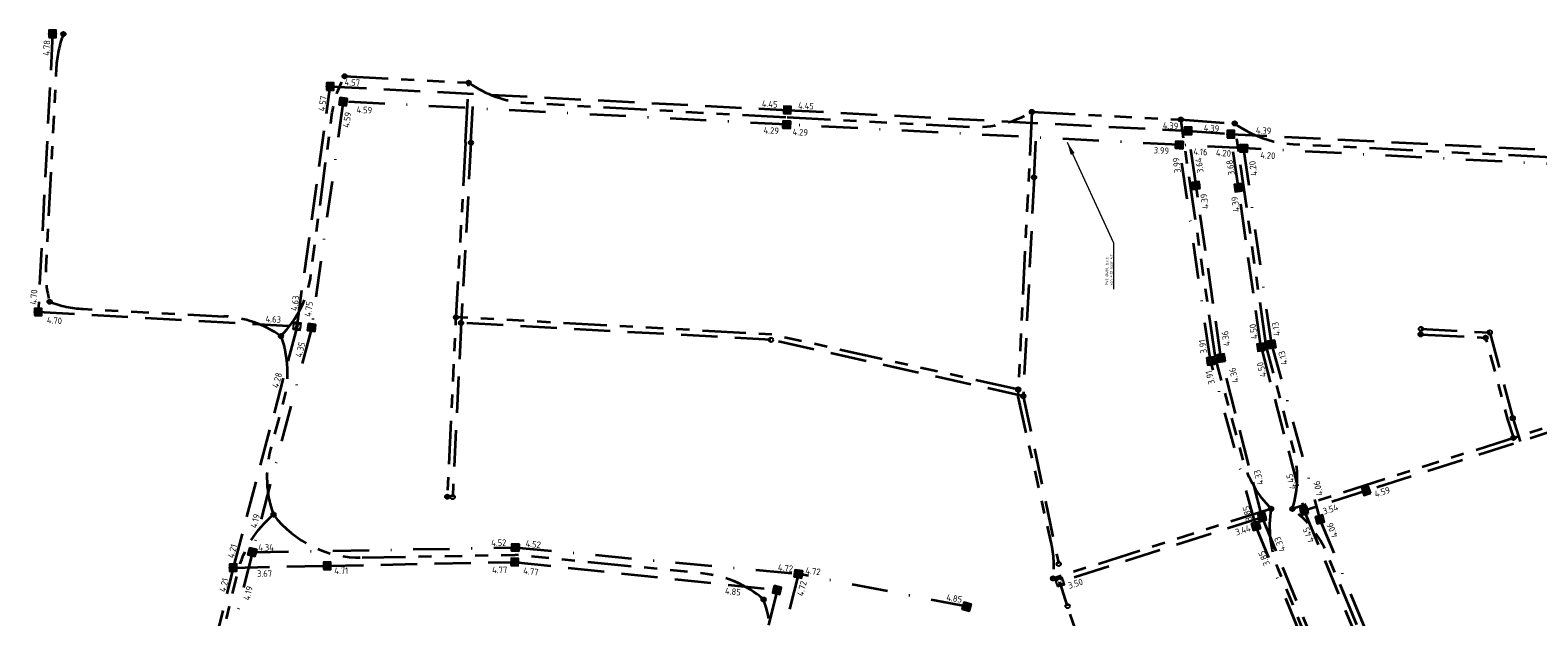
# Model space of a CAD drawing. Extents: x 168266 to 168732, y 448750 to 449580.
# Tile 18 of 22: x 168306 to 168514, y 449499 to 449580. Entities that reach past the tile are written whole.
import ezdxf
from ezdxf.enums import TextEntityAlignment as Align

# ---------------------------------------------------------------- set-up
doc = ezdxf.new("R2010")
doc.units = 0
for name, pattern in [('RI-DRAINAGE', [19.2, 6, -1.8, 1.8, -1.8, 2.4, -1.8, 1.8, -1.8]), ('RI-HWA', [7.4, 5, -2.4]), ('RI-VWA', [11, 5, -3, 0, -3])]:
    doc.linetypes.add(name, pattern=pattern)
doc.layers.get('0').update_dxf_attribs({"lineweight": 0})
for name, color, linetype, lineweight, true_color in [('N-OI-RI-DRAINAGE-G', 3, 'RI-DRAINAGE', 35, 0x00ff00), ('N-OI-RI-HWA-G', 150, 'RI-HWA', 35, 0x007fff), ('N-OI-RI-HWA_RIOOLPUT-S', 150, 'Continuous', 25, 0x007fff), ('N-OI-RI-VWA-G', 20, 'RI-VWA', 35, 0xff3f00)]:
    doc.layers.add(name, color=color, linetype=linetype, lineweight=lineweight, true_color=true_color)
for name, color, linetype, lineweight in [('N-OI-RI-HWA_BOB-S', 150, 'Continuous', 25), ('N-OI-RI-HWA_RIOOLPUT_INSPECTIEPUT_BETON-S', 150, 'Continuous', 25), ('N-OI-RI-M', 7, 'Continuous', 18), ('N-OI-RI-VWA_BOB-S', 20, 'Continuous', 25), ('N-OI-RI-VWA_RIOOLPUT_INSPECTIEPUT-S', 20, 'Continuous', 25), ('N-WE-RI-DRAINAGE_PUT-S', 90, 'Continuous', 25), ('N-WE-RI-HWA-G', 150, 'RI-HWA', 35), ('N-WE-RI-HWA_BOB-S', 150, 'Continuous', 25), ('N-WE-RI-HWA_RIOOLPUT_INSPECTIEPUT-S', 150, 'Continuous', 25)]:
    doc.layers.add(name, color=color, linetype=linetype, lineweight=lineweight)
doc.styles.add('NLCS-ISO', font='NLCS-ISO.ttf')
doc.styles.add('NLCS-ISO-ANNOTATIEF-T18', font='NLCS-ISO.ttf', dxfattribs={"height": 1.8})
doc.dimstyles.new('NLCS-ANNOTATIEF-T18-PIJL_L2_H1', dxfattribs={"dimtxt": 1.8, "dimasz": 1.8, "dimexe": 2, "dimexo": 2, "dimgap": 0.7, "dimtad": 1, "dimzin": 0, "dimdsep": 46, "dimtxsty": 'NLCS-ISO-ANNOTATIEF-T18', "dimcen": 0, "dimdle": 2, "dimclrd": 256, "dimclre": 256, "dimclrt": 10, "dimadec": 1, "dimazin": 0, "dimtfac": 1, "dimtofl": 0, "dimtmove": 0, "dimatfit": 3, "dimfxl": 2, "dimfxlon": 1, "dimtfillclr": 256, "dimtolj": 1, "dimtzin": 0, "dimlwd": -1, "dimlwe": -1, "dimarcsym": 0})

# ---------------------------------------------------------------- blocks, each defined once
blk = doc.blocks.new('N-SRI-PUT_HWA-SO')
h = blk.add_hatch(color=256)
h.dxf.hatch_style = 1
h.paths.add_polyline_path([(-2, 0, 1), (2, 0, 1)])
at = {"lineweight": -3, "flags": 128}
blk.add_lwpolyline([(-2, -2), (2, -2), (2, 2), (-2, 2)], close=True, dxfattribs=at)
at = {"lineweight": -3}
blk.add_circle((0, 0), 2, dxfattribs=at)
blk = doc.blocks.new('N-SRI-PUT_VWA-SO')
h = blk.add_hatch(color=256)
edge = h.paths.add_edge_path()
edge.add_arc((0, 0), 2, 0, 360)
at = {"flags": 128}
blk.add_lwpolyline([(-2, 2), (2, 2), (2, -2), (-2, -2)], close=True, dxfattribs=at)
at = {"lineweight": -3, "flags": 128}
blk.add_lwpolyline([(2, -2), (2, 2), (-2, 2), (-2, -2)], close=True, dxfattribs=at)
at = {"lineweight": -3}
blk.add_circle((0, 0), 2, dxfattribs=at)
blk = doc.blocks.new('SRI-BOB-SO')
at = {"ltscale": 0.1, "style": 'NLCS-ISO'}
blk.add_attdef('B.O.B.', text='', height=1.8, dxfattribs=at).set_placement((0.05, -0.02), align=Align.BOTTOM_CENTER)
blk = doc.blocks.new('N-SRI-PUT_HWA_KUNSTSTOF-SO')
at = {"color": 6, "lineweight": -3}
blk.add_circle((0, 0), 1.5, dxfattribs=at)
blk = doc.blocks.new('SRI-DRAIN_PUT_DOORSPUIT-SO')
at = {"lineweight": -3}
blk.add_hatch(color=256, dxfattribs=at).paths.add_polyline_path([(1.5, 0, 0.267949), (0.7, 1.3), (-0.7, -1.3, 0.57735)])
blk.add_line((-0.7, -1.3), (0.7, 1.3), dxfattribs=at)
for radius in [2, 1.5]:
    blk.add_circle((0, 0), radius, dxfattribs=at)
blk = doc.blocks.new('SRI-PUT_INSPECTIE-SO')
at = {"lineweight": -3, "flags": 128}
blk.add_lwpolyline([(-2, -2), (2, -2), (2, 2), (-2, 2)], close=True, dxfattribs=at)
at = {"lineweight": -3, "ltscale": 1.5}
blk.add_circle((0, 0), 2, dxfattribs=at)
at = {"ltscale": 0.1, "style": 'NLCS-ISO'}
blk.add_text('R', height=3, dxfattribs=at).set_placement((0, -0.01), align=Align.MIDDLE_CENTER)

msp = doc.modelspace()

# ---------------------------------------------------------------- linework, layer by layer
at = {"layer": 'N-OI-RI-DRAINAGE-G'}
msp.add_line((168351.59, 449507.48), (168372.7, 449507.87), dxfattribs=at)
at = {"layer": 'N-OI-RI-DRAINAGE-G', "flags": 128}
for points in [[(168310.41, 449579.64, 0.079557), (168309.42, 449575), (168307.99, 449547.45, 0.079557), (168308.5, 449542.74)], [(168340.41, 449538, 0.162206), (168344.55, 449546.53), (168347.43, 449568.49, -0.09432), (168349.19, 449573.82)], [(168366.29, 449572.95, 0.142443), (168374.19, 449570.16), (168410.2, 449568.16)], [(168410.2, 449568.16), (168435.56, 449566.85, 0.147421), (168443.97, 449568.91)], [(168443.97, 449568.91), (168442.03, 449529.66), (168446.6, 449509.55, -0.083161), (168446.89, 449504.6)], [(168471.95, 449567.32, 0.145831), (168480.03, 449564.47), (168542.14, 449561.33)], [(168308.5, 449542.74, 0.07918), (168313.11, 449541.75), (168332.53, 449540.73)], [(168340.41, 449537.99, 0.141888), (168332.53, 449540.73)], [(168340.41, 449538, -0.151677), (168340.76, 449529.11), (168338.98, 449522.44, 0.154431), (168339.38, 449513.4)], [(168476.97, 449514.21, -0.130115), (168473.14, 449520.86), (168469.3, 449535.01)], [(168479.9, 449514.19, 0.140377), (168480.07, 449522.44), (168476.3, 449536.68)], [(168476.97, 449514.21, 0.13951), (168477.87, 449506.05), (168489.13, 449478.42)], [(168496.2, 449480.52), (168484.69, 449508.01, 0.132537), (168479.9, 449514.19)], [(168319.86, 449455.08, 0.13533), (168323.76, 449462.04), (168334.47, 449505.51, -0.158834), (168339.38, 449513.4)], [(168406.97, 449501.7, 0.154736), (168398.64, 449505.28), (168372.7, 449507.87)], [(168399.91, 449461.64), (168407.52, 449492.79, 0.152293), (168406.97, 449501.7)]]:
    msp.add_lwpolyline(points, format="xyb", dxfattribs=at)
for points in [[(168349.19, 449573.82), (168366.29, 449572.95)], [(168365.86, 449564.68), (168366.29, 449572.93)], [(168443.97, 449568.92), (168464.52, 449567.85)], [(168469.3, 449535.01), (168464.52, 449567.85)], [(168464.52, 449567.85), (168471.95, 449567.32)], [(168476.3, 449536.68), (168471.95, 449567.32)], [(168365.86, 449564.69), (168364.5, 449539.86), (168363.34, 449515.86)], [(168442.08, 449530.65), (168408.09, 449538.23), (168364.55, 449540.61)], [(168497.59, 449538.25), (168506.55, 449537.78), (168509.58, 449526.49), (168510.39, 449523.97)], [(168567.81, 449526.2), (168524.39, 449528.45), (168479.9, 449514.19)], [(168477.15, 449514.26), (168446.89, 449504.6)]]:
    msp.add_lwpolyline(points, dxfattribs=at)
at = {"layer": 'N-OI-RI-DRAINAGE-G'}
msp.add_arc((168351.32, 449522.48), 15, 217.2694, 271.0468, dxfattribs=at)
at = {"layer": 'N-OI-RI-HWA-G'}
for points in [[(168308.91, 449579.67), (168306.92, 449541.33), (168342.62, 449539.38)], [(168342.62, 449539.38), (168347.2, 449572.42), (168410.25, 449569.16), (168465.54, 449566.3), (168471.4, 449565.85), (168542.19, 449562.33), (168617.42, 449558.44), (168617.12, 449542.95)], [(168470.05, 449535.12), (168466.61, 449558.76), (168465.51, 449566.3)], [(168475.56, 449536.57), (168472.45, 449558.46), (168471.4, 449565.85)], [(168342.62, 449539.38), (168333.82, 449506.09)], [(168475.73, 449513.02), (168470.03, 449535.21)], [(168475.58, 449536.49), (168481.52, 449513.92)], [(168567.77, 449525.45), (168524.49, 449527.7), (168490.09, 449516.67), (168481.52, 449513.92)], [(168481.52, 449513.92), (168495.51, 449480.23)], [(168475.73, 449513.02), (168447.83, 449504.12)], [(168475.73, 449513.02), (168489.82, 449478.7)], [(168334.15, 449507.36), (168321.49, 449455.97), (168313.58, 449392.19), (168316.4, 449319.42), (168368.27, 449313.78), (168419.66, 449303.87)], [(168333.82, 449506.09), (168346.78, 449506.35), (168372.65, 449506.87), (168408.82, 449503.01), (168398.95, 449461.92), (168385.03, 449420.78)]]:
    msp.add_lwpolyline(points, dxfattribs=at)
at = {"layer": 'N-OI-RI-VWA-G'}
for points in [[(168623.25, 449513.46), (168610.99, 449556.77), (168542.09, 449560.33), (168473.19, 449563.9), (168464.3, 449564.36), (168410.15, 449567.16), (168348.99, 449570.32), (168344.63, 449539.19)], [(168468.56, 449534.9), (168464.3, 449564.36)], [(168477.05, 449536.78), (168473.19, 449563.9)], [(168344.61, 449539.07), (168336.46, 449508.23), (168372.74, 449508.87), (168411.77, 449505.23)], [(168477.03, 449536.87), (168483.69, 449512.74)], [(168474.85, 449511.91), (168468.58, 449534.81)], [(168489.31, 449476.66), (168474.88, 449511.82)], [(168483.69, 449512.74), (168497.26, 449479.9)], [(168336.46, 449508.23), (168323.46, 449455.61), (168315.86, 449394.07), (168318.34, 449321.22), (168368.57, 449315.76), (168418.13, 449306.43)], [(168411.77, 449505.23), (168400.87, 449461.37), (168390.1, 449430.99), (168379.61, 449386.99)], [(168434.97, 449500.72), (168411.77, 449505.23)]]:
    msp.add_lwpolyline(points, dxfattribs=at)
at = {"layer": 'N-WE-RI-HWA-G', "color": 6}
for points in [[(168366.61, 449564.65), (168366.96, 449571.4)], [(168444.27, 449559.88), (168444.66, 449567.38)], [(168366.61, 449564.65), (168365.25, 449539.82), (168364.09, 449515.82)], [(168444.27, 449559.88), (168442.78, 449529.73), (168447.68, 449506.6)], [(168442.78, 449529.73), (168407.99, 449537.49), (168365.33, 449539.82)], [(168497.63, 449539), (168507.14, 449538.5), (168510.3, 449526.7), (168511.33, 449523.5)], [(168458.91, 449475.25), (168454.68, 449485.06), (168450.9, 449494.95), (168448.89, 449500.8), (168447.83, 449504.12)]]:
    msp.add_lwpolyline(points, dxfattribs=at)

# ---------------------------------------------------------------- block references
at = {"layer": 'N-OI-RI-HWA_BOB-S'}
for p, xscale, yscale, zscale, rotation, values in [((168334.39, 449508.17), 0.4999999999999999, 0.4999999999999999, 0.4999999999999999, 74.69874097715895, {'B.O.B.': '4.21'}), ((168338.13, 449504.57), 0.5, 0.5, 0.5, 0.8373284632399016, {'B.O.B.': '3.67'}), ((168348.71, 449504.95), 0.5, 0.5, 0.5, 0.8373284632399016, {'B.O.B.': '4.71'}), ((168370.56, 449505.07), 0.5, 0.5, 0.5, 0.8373284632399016, {'B.O.B.': '4.77'}), ((168374.78, 449504.86), 0.5, 0.5, 0.5, 354.0011315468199, {'B.O.B.': '4.77'}), ((168333.22, 449503.51), 0.4999999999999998, 0.4999999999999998, 0.4999999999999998, 76.34832706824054, {'B.O.B.': '4.21'}), ((168402.64, 449502.09), 0.5, 0.5, 0.5, 354.0011315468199, {'B.O.B.': '4.85'})]:
    msp.add_blockref('SRI-BOB-SO', p, dxfattribs=dict(at, xscale=xscale, yscale=yscale, zscale=zscale, rotation=rotation)).add_auto_attribs(values)
at = {"layer": 'N-OI-RI-HWA_RIOOLPUT-S', "xscale": 0.2499999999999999, "yscale": 0.2499999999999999, "zscale": 0.2499999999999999}
for p, rotation in [((168342.62, 449539.38), 351.235964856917), ((168447.83, 449504.12), 17.3782597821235)]:
    msp.add_blockref('SRI-PUT_INSPECTIE-SO', p, dxfattribs=dict(at, rotation=rotation))
at = {"layer": 'N-OI-RI-HWA_RIOOLPUT_INSPECTIEPUT_BETON-S', "xscale": 0.25, "yscale": 0.25, "zscale": 0.5}
for p in [(168308.91, 449579.67), (168347.2, 449572.42), (168465.54, 449566.3), (168471.4, 449565.85), (168306.92, 449541.33)]:
    msp.add_blockref('N-SRI-PUT_HWA-SO', p, dxfattribs=at)
at = {"layer": 'N-OI-RI-HWA_RIOOLPUT_INSPECTIEPUT_BETON-S', "zscale": 0.5}
for p, xscale, yscale, rotation in [((168410.25, 449569.16), 0.25, 0.25, 357.0384711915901), ((168466.61, 449558.76), 0.25, 0.25, 98.30994623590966), ((168472.45, 449558.46), 0.25, 0.25, 98.30994623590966), ((168475.58, 449536.49), 0.25, 0.25, 98.10699240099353), ((168470.09, 449534.98), 0.25, 0.25, 98.30994623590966), ((168490.09, 449516.67), 0.2499999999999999, 0.2499999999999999, 108), ((168481.52, 449513.92), 0.2499999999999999, 0.2499999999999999, 104.7595084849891), ((168475.73, 449513.02), 0.25, 0.25, 105.2742820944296), ((168333.82, 449506.09), 0.2499999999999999, 0.2499999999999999, 1.144292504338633), ((168346.78, 449506.35), 0.2499999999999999, 0.2499999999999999, 1.144292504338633), ((168372.65, 449506.87), 0.25, 0.25, 357.24), ((168408.82, 449503.01), 0.2499999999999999, 0.2499999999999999, 256.4869732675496)]:
    msp.add_blockref('N-SRI-PUT_HWA-SO', p, dxfattribs=dict(at, xscale=xscale, yscale=yscale, rotation=rotation))
at = {"layer": 'N-OI-RI-VWA_BOB-S'}
for p, xscale, yscale, zscale, rotation, values in [((168350.22, 449567.69), 0.4999999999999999, 0.4999999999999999, 0.4999999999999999, 81.34369449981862, {'B.O.B.': '4.59'}), ((168411.97, 449565.4), 0.5, 0.5, 0.5, 357.067254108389, {'B.O.B.': '4.29'}), ((168461.77, 449562.88), 0.5, 0.5, 0.5, 356.8344192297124, {'B.O.B.': '3.99'}), ((168467.16, 449562.7), 0.5, 0.5, 0.5, 356.8344192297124, {'B.O.B.': '4.16'}), ((168470.33, 449562.53), 0.5, 0.5, 0.5, 356.8344192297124, {'B.O.B.': '4.20'}), ((168464.66, 449561.63), 0.4999999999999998, 0.4999999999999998, 0.4999999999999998, 97.79360796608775, {'B.O.B.': '3.99'}), ((168475.19, 449561.19), 0.4999999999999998, 0.4999999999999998, 0.4999999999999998, 97.79360796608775, {'B.O.B.': '4.20'}), ((168476.45, 449562.2), 0.5, 0.5, 0.5, 356.8344192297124, {'B.O.B.': '4.20'}), ((168344.93, 449541.61), 0.5, 0.5, 0.5, 82.20183539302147, {'B.O.B.': '4.75'}), ((168478.36, 449539.06), 0.4999999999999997, 0.4999999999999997, 0.4999999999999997, 97.79360796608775, {'B.O.B.': '4.13'}), ((168343.76, 449535.95), 0.5, 0.5, 0.5, 76.1255208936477, {'B.O.B.': '4.35'}), ((168468.27, 449536.65), 0.4999999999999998, 0.4999999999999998, 0.4999999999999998, 97.79360796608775, {'B.O.B.': '3.91'}), ((168479.3, 449535.14), 0.5, 0.5, 0.5, 103.8037027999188, {'B.O.B.': '4.13'}), ((168469.25, 449532.45), 0.5, 0.5, 0.5, 103.8037027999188, {'B.O.B.': '3.91'}), ((168484.15, 449517.17), 0.5, 0.5, 0.5, 103.8037027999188, {'B.O.B.': '4.06'}), ((168474.41, 449513.68), 0.5, 0.5, 0.5, 103.8037027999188, {'B.O.B.': '3.85'}), ((168337.54, 449512.33), 0.5, 0.5, 0.5, 75.4277001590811, {'B.O.B.': '4.19'}), ((168486.06, 449511.51), 0.5, 0.5, 0.5, 113.3331169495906, {'B.O.B.': '4.06'}), ((168370.44, 449508.82), 0.5, 0.5, 0.5, 1.449691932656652, {'B.O.B.': '4.52'}), ((168375.1, 449508.63), 0.5, 0.5, 0.5, 353.7023525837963, {'B.O.B.': '4.52'}), ((168338.34, 449508.17), 0.5, 0.5, 0.5, 1.112599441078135, {'B.O.B.': '4.34'}), ((168476.66, 449507.63), 0.5, 0.5, 0.5, 113.3331169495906, {'B.O.B.': '3.85'}), ((168409.89, 449505.33), 0.4999999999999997, 0.4999999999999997, 0.4999999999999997, 353.9933784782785, {'B.O.B.': '4.72'}), ((168413.69, 449504.9), 0.4999999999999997, 0.4999999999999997, 0.4999999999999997, 353.9933784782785, {'B.O.B.': '4.72'}), ((168336.55, 449502.39), 0.4999999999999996, 0.4999999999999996, 0.4999999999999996, 76.0667472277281, {'B.O.B.': '4.19'}), ((168412.94, 449503.03), 0.5, 0.5, 0.5, 76.05256423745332, {'B.O.B.': '4.72'}), ((168433.14, 449501.16), 0.4999999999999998, 0.4999999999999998, 0.4999999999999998, 351.0915874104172, {'B.O.B.': '4.85'})]:
    msp.add_blockref('SRI-BOB-SO', p, dxfattribs=dict(at, xscale=xscale, yscale=yscale, zscale=zscale, rotation=rotation)).add_auto_attribs(values)
ref = msp.add_blockref('SRI-BOB-SO', (168351.55, 449566.77), dxfattribs=dict(at, xscale=0.5, yscale=0.5, zscale=0.5, rotation=356.9463624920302))
ref.add_attrib('B.O.B.', '4.59', dxfattribs={"layer": '0', "ltscale": 0.1, "height": 0.9, "rotation": 356.9464, "style": 'NLCS-ISO'}).set_placement((168351.87, 449568.46), align=Align.BOTTOM_CENTER)
ref = msp.add_blockref('SRI-BOB-SO', (168407.89, 449564.33), dxfattribs=dict(at, xscale=0.4999999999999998, yscale=0.4999999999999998, zscale=0.4999999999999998, rotation=356.8661598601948))
ref.add_attrib('B.O.B.', '4.29', dxfattribs={"layer": '0', "ltscale": 0.1, "height": 0.9, "rotation": 356.8662, "style": 'NLCS-ISO'}).set_placement((168407.99, 449565.62), align=Align.BOTTOM_CENTER)
at = {"layer": 'N-OI-RI-VWA_RIOOLPUT_INSPECTIEPUT-S', "zscale": 0.5}
for p, xscale, yscale, rotation in [((168348.99, 449570.32), 0.25, 0.25, 262.1442519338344), ((168410.15, 449567.16), 0.25, 0.25, 357.0384711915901), ((168464.3, 449564.36), 0.2499999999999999, 0.2499999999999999, 357.0384711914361), ((168473.19, 449563.9), 0.25, 0.25, 177.0384711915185), ((168344.63, 449539.19), 0.25, 0.25, 82.14425193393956), ((168477.03, 449536.87), 0.25, 0.25, 98.06624378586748), ((168468.65, 449534.57), 0.25, 0.25, 98.36367627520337), ((168474.88, 449511.82), 0.25, 0.25, 105.328446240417), ((168483.69, 449512.74), 0.25, 0.25, 104.7424752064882), ((168336.46, 449508.23), 0.25, 0.25, 256.1282267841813), ((168372.74, 449508.87), 0.2499999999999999, 0.2499999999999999, 357.2372354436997), ((168411.77, 449505.23), 0.25, 0.25, 81.92875114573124), ((168434.97, 449500.72), 0.25, 0.25, 254.37950286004)]:
    msp.add_blockref('N-SRI-PUT_VWA-SO', p, dxfattribs=dict(at, xscale=xscale, yscale=yscale, rotation=rotation))
at = {"layer": 'N-WE-RI-DRAINAGE_PUT-S', "xscale": 0.15, "yscale": 0.15}
for p in [(168310.4, 449579.63), (168349.19, 449573.82), (168366.29, 449572.93), (168443.97, 449568.91), (168464.52, 449567.85), (168471.95, 449567.32), (168308.5, 449542.74), (168364.55, 449540.61), (168340.41, 449538), (168497.59, 449538.25), (168506.55, 449537.78), (168442.08, 449530.65), (168510.39, 449523.97), (168363.34, 449515.86), (168476.97, 449514.21), (168479.9, 449514.19), (168339.38, 449513.4), (168446.89, 449504.6), (168406.97, 449501.7)]:
    msp.add_blockref('SRI-DRAIN_PUT_DOORSPUIT-SO', p, dxfattribs=at)
at = {"layer": 'N-WE-RI-HWA_BOB-S'}
for p, xscale, yscale, zscale, rotation, values in [((168308.8, 449577.67), 0.5, 0.5, 0.5, 87.03847118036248, {'B.O.B.': '4.78'}), ((168350.19, 449572.26), 0.5, 0.5, 0.5, 357.038471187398, {'B.O.B.': '4.57'}), ((168346.85, 449569.94), 0.5, 0.5, 0.5, 82.144251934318, {'B.O.B.': '4.57'}), ((168407.76, 449569.28), 0.5, 0.5, 0.5, 357.0384711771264, {'B.O.B.': '4.45'}), ((168412.75, 449569.03), 0.5, 0.5, 0.5, 357.0384711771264, {'B.O.B.': '4.45'}), ((168463.04, 449566.3), 0.5, 0.5, 0.5, 357.0384711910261, {'B.O.B.': '4.39'}), ((168468.69, 449565.93), 0.5, 0.5, 0.5, 357.0384711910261, {'B.O.B.': '4.39'}), ((168475.87, 449565.63), 0.5, 0.5, 0.5, 357.1546600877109, {'B.O.B.': '4.39'}), ((168467.77, 449561.62), 0.4999999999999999, 0.4999999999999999, 0.4999999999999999, 98.2290288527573, {'B.O.B.': '3.64'}), ((168472.06, 449561.31), 0.5000000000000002, 0.5000000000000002, 0.5000000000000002, 98.08752378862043, {'B.O.B.': '3.68'}), ((168468.5, 449556.66), 0.4999999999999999, 0.4999999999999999, 0.4999999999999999, 98.2290288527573, {'B.O.B.': '4.39'}), ((168472.76, 449556.25), 0.5000000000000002, 0.5000000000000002, 0.5000000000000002, 98.08752378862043, {'B.O.B.': '4.39'}), ((168307.03, 449543.32), 0.4999999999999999, 0.4999999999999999, 0.4999999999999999, 87.0384711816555, {'B.O.B.': '4.70'}), ((168343.05, 449542.43), 0.5, 0.5, 0.5, 82.14425193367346, {'B.O.B.': '4.63'}), ((168339.28, 449539.63), 0.4999999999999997, 0.4999999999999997, 0.4999999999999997, 356.6045397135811, {'B.O.B.': '4.63'}), ((168309.1, 449539.45), 0.5, 0.5, 0.5, 356.8778852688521, {'B.O.B.': '4.70'}), ((168471.43, 449537.75), 0.5, 0.5, 0.5, 98.22902885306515, {'B.O.B.': '4.36'}), ((168475.26, 449538.71), 0.4999999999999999, 0.4999999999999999, 0.4999999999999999, 98.08752378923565, {'B.O.B.': '4.50'}), ((168340.56, 449531.71), 0.4999999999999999, 0.4999999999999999, 0.4999999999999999, 74.18713171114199, {'B.O.B.': '4.28'}), ((168472.53, 449532.78), 0.5000000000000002, 0.5000000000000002, 0.5000000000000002, 105.3015730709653, {'B.O.B.': '4.36'}), ((168476.35, 449533.54), 0.5, 0.5, 0.5, 104.7595084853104, {'B.O.B.': '4.50'}), ((168475.94, 449518.7), 0.5, 0.5, 0.5, 105.3015730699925, {'B.O.B.': '4.33'}), ((168480.42, 449518.13), 0.4999999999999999, 0.4999999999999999, 0.4999999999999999, 104.7595084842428, {'B.O.B.': '4.45'}), ((168492.49, 449515.84), 0.5, 0.5, 0.5, 17.78324514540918, {'B.O.B.': '4.59'}), ((168485.34, 449513.46), 0.5, 0.5, 0.5, 17.78324514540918, {'B.O.B.': '3.54'}), ((168473.27, 449510.58), 0.5, 0.5, 0.5, 17.70731006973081, {'B.O.B.': '3.44'}), ((168482.8, 449510.85), 0.4999999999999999, 0.4999999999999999, 0.4999999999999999, 112.5418077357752, {'B.O.B.': '4.45'}), ((168478.83, 449509.56), 0.5, 0.5, 0.5, 112.3141838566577, {'B.O.B.': '4.33'}), ((168450.18, 449503.22), 0.4999999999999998, 0.4999999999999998, 0.4999999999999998, 17.70731006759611, {'B.O.B.': '3.50'})]:
    msp.add_blockref('SRI-BOB-SO', p, dxfattribs=dict(at, xscale=xscale, yscale=yscale, zscale=zscale, rotation=rotation)).add_auto_attribs(values)
at = {"layer": 'N-WE-RI-HWA_RIOOLPUT_INSPECTIEPUT-S', "xscale": 0.2, "yscale": 0.2}
for p, rotation in [((168366.61, 449564.65), 330.7864031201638), ((168510.3, 449526.7), 195.0340569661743)]:
    msp.add_blockref('N-SRI-PUT_HWA_KUNSTSTOF-SO', p, dxfattribs=dict(at, rotation=rotation))
for p in [(168444.27, 449559.88), (168365.25, 449539.82), (168497.63, 449539), (168507.13, 449538.51), (168407.99, 449537.49), (168442.78, 449529.73), (168364.09, 449515.82), (168447.68, 449506.6), (168448.89, 449500.8)]:
    msp.add_blockref('N-SRI-PUT_HWA_KUNSTSTOF-SO', p, dxfattribs=at)

# ---------------------------------------------------------------- texts
at = {"layer": 'N-OI-RI-M', "color": 10, "insert": (168454.14, 449544.99), "char_height": 0.36, "attachment_point": 1, "rotation": 90, "style": 'NLCS-ISO-ANNOTATIEF-T18'}
msp.add_mtext('\\A1;PVC %%C400, b.o.b. \\Pvan 4.12 naar 4.11', dxfattribs=at)

# ---------------------------------------------------------------- leaders
at = {"layer": 'N-OI-RI-M', "annotation_type": 0, "has_hookline": 1, "hookline_direction": 1, "text_width": 3.89, "horizontal_direction": (0, 1, 0)}
msp.add_leader([(168448.84, 449564.74), (168455.24, 449550.86), (168455.24, 449549.06)], dimstyle='NLCS-ANNOTATIEF-T18-PIJL_L2_H1', override={"dimscale": 0, "dimgap": 0.7, "dimtad": 1}, dxfattribs=at)

doc.saveas('drawing.dxf')
